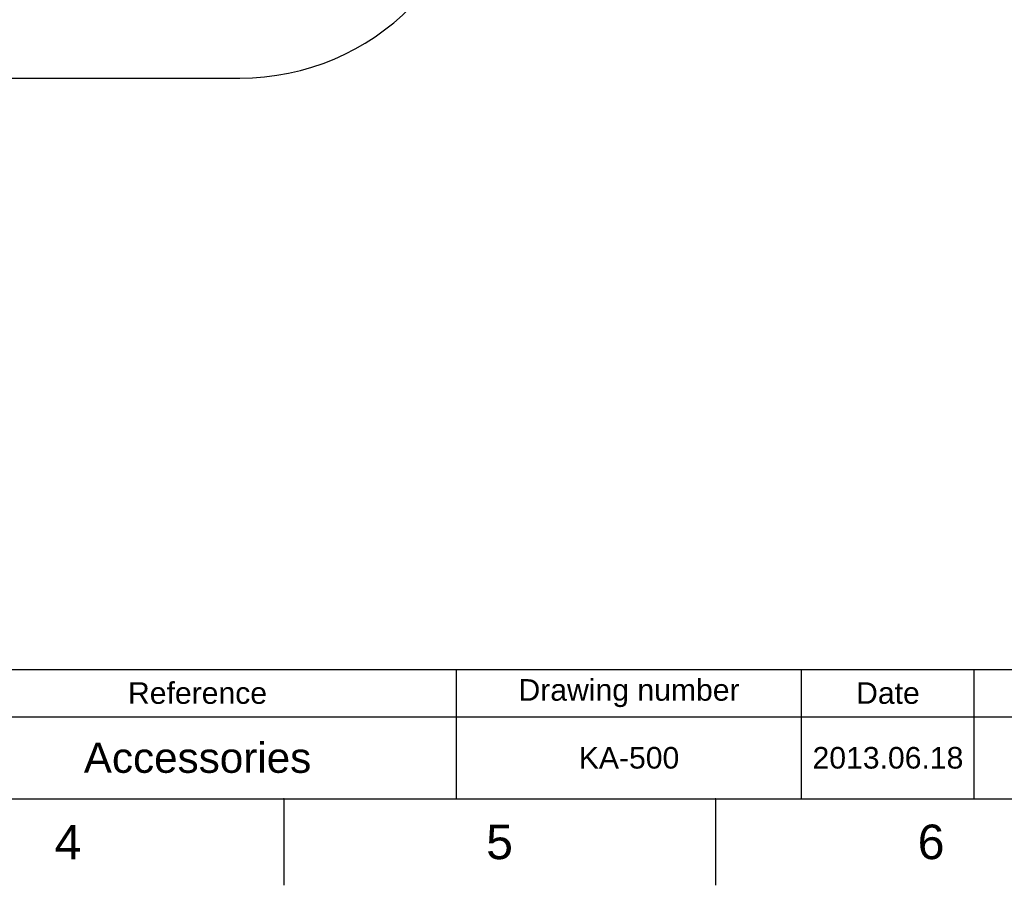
# Model space of a CAD drawing. Header units: millimetres. Extents: x 2354 to 4464, y 361 to 1407.
# Tile 2 of 8: x 2534 to 2648, y 1110 to 1210. Entities that reach past the tile are written whole.
import ezdxf

# ---------------------------------------------------------------- set-up
doc = ezdxf.new("R2010")
doc.units = ezdxf.units.MM
doc.header["$LTSCALE"] = 0.1
for name, color, linetype in [('DIM', 3, 'Continuous'), ('FORM', 7, 'Continuous'), ('TEXT', 2, 'Continuous')]:
    doc.layers.add(name, color=color, linetype=linetype)
doc.styles.get("Standard").update_dxf_attribs({"font": 'arial_0.ttf'})
doc.dimstyles.new('ISO-25', dxfattribs={"dimtxt": 2.5, "dimasz": 2.5, "dimexe": 1.25, "dimexo": 0.625, "dimtad": 1, "dimtxsty": 'Standard', "dimcen": 2.5, "dimadec": 0, "dimazin": 0, "dimtfac": 1, "dimtmove": 0, "dimatfit": 3, "dimfxl": 1, "dimarcsym": 0})

# ---------------------------------------------------------------- blocks, each defined once
blk = doc.blocks.new('*D182')
at = {"layer": 'Defpoints', "color": 0, "transparency": 16777216}
for p in [(2420.3, 1344.15), (2605.13, 1344.15), (2431.12, 1171.25)]:
    blk.add_point(p, dxfattribs=at)
at = {"layer": 'DIM', "color": 0, "lineweight": -2, "transparency": 16777216}
for p, q in [((2604.5, 1344.15), (2419.05, 1344.15)), ((2420.3, 1173.75), (2420.3, 1341.65)), ((2430.49, 1171.25), (2419.05, 1171.25))]:
    blk.add_line(p, q, dxfattribs=at)
at = {"layer": 'DIM', "color": 0, "transparency": 16777216}
for points in [[(2419.89, 1341.65), (2420.72, 1341.65), (2420.3, 1344.15)], [(2419.89, 1173.75), (2420.72, 1173.75), (2420.3, 1171.25)]]:
    blk.add_solid(points, dxfattribs=at)
at = {"layer": 'DIM', "color": 0, "transparency": 16777216, "insert": (2418.4, 1257.7), "char_height": 2.5, "attachment_point": 5, "rotation": 90}
blk.add_mtext('173', dxfattribs=at)
blk = doc.blocks.new('*D183')
at = {"layer": 'Defpoints', "color": 0, "transparency": 16777216}
for p in [(2579.12, 1268.85), (2579.12, 1255.65), (2439.12, 1191.25)]:
    blk.add_point(p, dxfattribs=at)
at = {"layer": 'DIM', "color": 0, "lineweight": -2, "transparency": 16777216}
for p, q in [((2439.12, 1191.87), (2439.12, 1270.1)), ((2579.12, 1256.27), (2579.12, 1270.1)), ((2441.62, 1268.85), (2576.62, 1268.85))]:
    blk.add_line(p, q, dxfattribs=at)
at = {"layer": 'DIM', "color": 0, "transparency": 16777216}
for points in [[(2441.62, 1269.27), (2441.62, 1268.44), (2439.12, 1268.85)], [(2576.62, 1269.27), (2576.62, 1268.44), (2579.12, 1268.85)]]:
    blk.add_solid(points, dxfattribs=at)
at = {"layer": 'DIM', "color": 0, "transparency": 16777216, "insert": (2509.12, 1270.75), "char_height": 2.5, "attachment_point": 5}
blk.add_mtext('140', dxfattribs=at)

msp = doc.modelspace()

# ---------------------------------------------------------------- linework, layer by layer
at = {"color": 7, "linetype": 'Continuous'}
msp.add_line((2459.12, 1203.245), (2559.12, 1203.245), dxfattribs=at)
for p, q in [((2364.203, 1119.754), (2764.203, 1119.754)), ((2564.203, 1119.754), (2564.203, 1109.754)), ((2614.203, 1119.754), (2614.203, 1109.754))]:
    msp.add_line(p, q)
msp.add_arc((2559.12, 1231.245), 28, 270, 0, dxfattribs=at)
for p in [(2564.203, 1119.754), (2614.203, 1119.754)]:
    msp.add_point(p)
at = {"layer": 'FORM'}
for p, q in [((2477.203, 1134.754), (2764.203, 1134.754)), ((2584.203, 1119.754), (2584.203, 1134.754)), ((2624.203, 1119.754), (2624.203, 1134.754)), ((2624.203, 1119.754), (2624.203, 1134.754)), ((2644.203, 1119.754), (2644.203, 1134.754)), ((2524.203, 1129.254), (2704.203, 1129.254))]:
    msp.add_line(p, q, dxfattribs=at)

# ---------------------------------------------------------------- texts
at = {"char_height": 4, "attachment_point": 5}
for s, insert in [('4', (2539.203, 1114.754)), ('5', (2589.203, 1114.754)), ('6', (2639.203, 1114.754))]:
    msp.add_mtext_dynamic_manual_height_columns(s, width=50, gutter_width=12.5, heights=[0], dxfattribs=dict(at, insert=insert))
at = {"layer": 'TEXT', "attachment_point": 5}
for s, width, insert, char_height in [('Reference', 60, (2554.203, 1132.004), 2.5), ('Drawing number', 40, (2604.203, 1132.004), 2.5), ('Date', 20, (2634.203, 1132.004), 2.5), ('Accessories', 60, (2554.203, 1124.504), 3.5), ('KA-500', 40, (2604.203, 1124.504), 2.5), ('2013.06.18', 20, (2634.203, 1124.504), 2.5)]:
    msp.add_mtext_dynamic_manual_height_columns(s, width=width, gutter_width=12.5, heights=[0], dxfattribs=dict(at, insert=insert, char_height=char_height))

# ---------------------------------------------------------------- dimensions: what is measured, and where the dimension line sits
at = {"layer": 'DIM'}
dim = msp.add_linear_dim(base=(2420.302, 1344.147), p1=(2431.12, 1171.245), p2=(2605.125, 1344.147), angle=90, text='173', dimstyle='ISO-25', dxfattribs=at)
dim.commit()
dim.dimension.update_dxf_attribs({"geometry": '*D182', "text_midpoint": (2418.4, 1257.696)})
dim = msp.add_linear_dim(base=(2579.12, 1268.853), p1=(2439.12, 1191.245), p2=(2579.12, 1255.647), text='140', dimstyle='ISO-25', dxfattribs=at)
dim.commit()
dim.dimension.update_dxf_attribs({"geometry": '*D183', "text_midpoint": (2509.12, 1270.754)})

doc.saveas('drawing.dxf')
